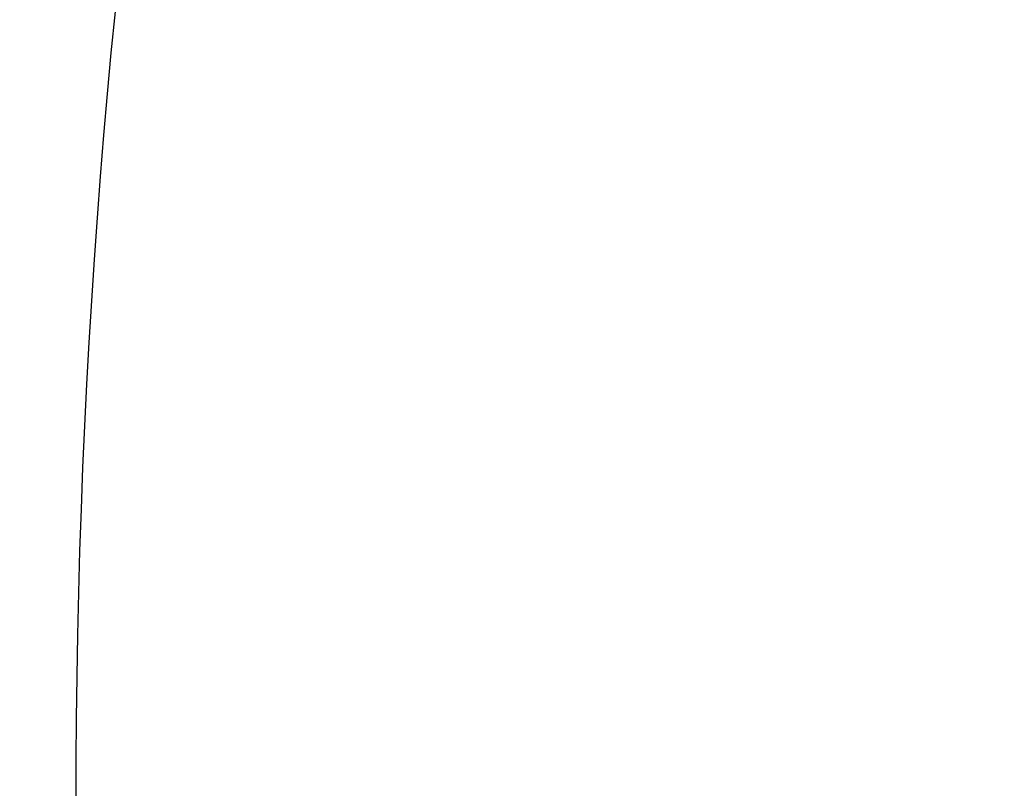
# Model space of a CAD drawing. Header units: millimetres. Extents: x -225 to 225, y 20 to 511.
# Tile 144 of 256: x -195.3016 to -195.25, y 40.753 to 40.7933. Entities that reach past the tile are written whole.
import ezdxf

# ---------------------------------------------------------------- set-up
doc = ezdxf.new("R2010")
doc.units = ezdxf.units.MM
doc.layers.add('SISTA 05_tapissée', color=7, linetype='Continuous', true_color=0xffffff)

msp = doc.modelspace()

# ---------------------------------------------------------------- linework, layer by layer
at = {"layer": 'SISTA 05_tapissée', "color": 7, "true_color": 0xffffff}
msp.add_arc((-169.208847, 72.287342, 779.5), 40, 210.3017693, 231.9916741, dxfattribs=at)
at = {"layer": 'SISTA 05_tapissée', "color": 7, "true_color": 0xffffff, "extrusion": (-0.787921, 0.615776, 0)}
msp.add_arc((87.238009, 775, 177.83606), 4.5, 0, 90, dxfattribs=at)
at = {"layer": 'SISTA 05_tapissée', "color": 7, "true_color": 0xffffff}
for points, knots in [([(-203.758354, 52.132226, 779.499999), (-203.027642, 51.114229, 779.499999), (-202.254056, 50.124323, 779.499999), (-201.06345, 48.660049, 779.499999), (-200.655322, 48.168627, 779.499999), (-199.837169, 47.199548, 779.499999), (-199.419518, 46.712904, 779.499999), (-198.588125, 45.758858, 779.499999), (-198.164258, 45.279795, 779.499999), (-197.319411, 44.341404, 779.499999), (-196.88926, 43.871842, 779.499999), (-196.025723, 42.950641, 779.499999), (-195.586857, 42.493093, 779.499999), (-194.708314, 41.606428, 779.499999), (-194.266835, 41.174786, 779.5), (-193.816222, 40.753478, 779.5)], [0.045522, 0.045522, 0.045522, 0.045522, 3.812719, 3.812719, 5.719078, 5.719078, 7.625438, 7.625438, 9.5234, 9.5234, 11.421362, 11.421362, 13.319324, 13.319324, 15.173896, 15.173896, 15.173896, 15.173896]), ([(-203.751205, 52.118699, 779.5), (-203.023068, 51.104979, 779.5), (-202.252521, 50.119096, 779.5), (-201.06508, 48.658705, 779.5), (-200.656943, 48.167273, 779.5), (-199.83877, 47.198182, 779.5), (-199.421106, 46.711534, 779.5), (-198.589683, 45.757485, 779.5), (-198.165799, 45.278423, 779.5), (-197.320913, 44.340036, 779.5), (-196.890738, 43.870477, 779.5), (-196.027151, 42.94928, 779.5), (-195.588257, 42.491735, 779.5), (-194.713045, 41.608491, 779.5), (-194.275038, 41.180165, 779.5), (-193.828053, 40.76198, 779.5)], [0.060712, 0.060712, 0.060712, 0.060712, 3.812719, 3.812719, 5.719078, 5.719078, 7.625438, 7.625438, 9.5234, 9.5234, 11.421362, 11.421362, 13.319324, 13.319324, 15.159418, 15.159418, 15.159418, 15.159418]), ([(-193.839887, 40.77049, 779.5), (-194.283246, 41.185549, 779.5), (-194.717779, 41.610555, 779.5), (-195.589658, 42.490377, 779.5), (-196.02858, 42.94792, 779.5), (-196.892217, 43.869112, 779.5), (-197.322414, 44.338668, 779.5), (-198.167341, 45.277052, 779.5), (-198.591242, 45.756112, 779.5), (-199.422694, 46.710164, 779.5), (-199.84037, 47.196815, 779.5), (-200.658564, 48.16592, 779.5), (-201.06671, 48.657361, 779.5), (-202.250985, 50.113868, 779.5), (-203.018491, 51.095725, 779.5), (-203.744046, 52.10517, 779.5)], [0, 0, 0, 0, 0.12115, 0.12115, 0.247101, 0.247101, 0.373052, 0.373052, 0.499003, 0.499003, 0.625512, 0.625512, 0.75202, 0.75202, 1, 1, 1, 1]), ([(-195.215899, 40.990689, 756.47118), (-195.243982, 40.956894, 756.441753), (-195.265554, 40.917698, 756.412331), (-195.293535, 40.832391, 756.356415), (-195.299941, 40.786294, 756.32993), (-195.296944, 40.691787, 756.282535), (-195.287543, 40.643393, 756.261632), (-195.253867, 40.549122, 756.227489), (-195.229598, 40.503261, 756.214255), (-195.168605, 40.418637, 756.196773), (-195.131892, 40.379889, 756.192529), (-195.090782, 40.346625, 756.192992)], [0, 0, 0, 0, 0.2, 0.2, 0.4, 0.4, 0.6, 0.6, 0.8, 0.8, 1, 1, 1, 1])]:
    msp.add_open_spline(points, degree=3, knots=knots, dxfattribs=at)

doc.saveas('drawing.dxf')
